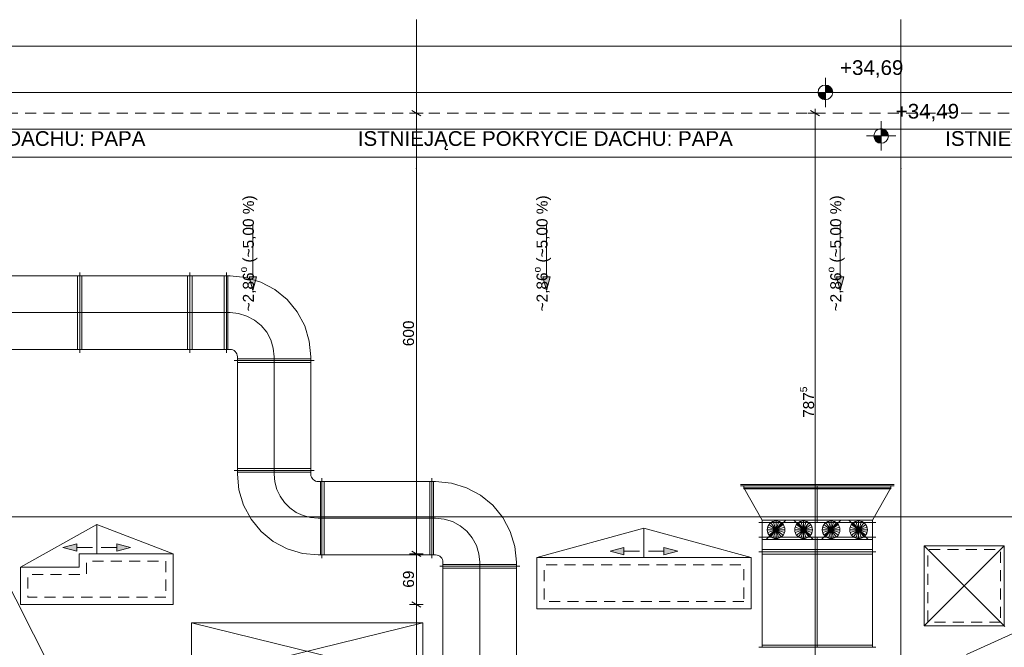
# Paper-space layout 'A-41 RZUT - DACH' of a CAD drawing. Header units: millimetres. Extents: x 0 to 594, y 0 to 450.
# Tile 13 of 15: x 354 to 488, y 263 to 349. Entities that reach past the tile are written whole.
import ezdxf
from ezdxf.xclip import XClip

# ---------------------------------------------------------------- set-up
doc = ezdxf.new("R2010")
doc.units = ezdxf.units.MM
doc.header["$MEASUREMENT"] = 0
doc.header["$XCLIPFRAME"] = 0
for name, pattern in [('DASHDOT', [254, 127, -63.5, 0, -63.5]), ('DASHDOTX2', [1000, 500, -250, 0, -250]), ('DASHED', [2000, 1000, -1000]), ('Przer. długie kreski', [2.5, 1.5, -1])]:
    doc.linetypes.add(name, pattern=pattern)
for name, color, linetype in [('A_dach', 7, 'Continuous'), ('A_podrys', 7, 'Continuous'), ('A_wymiary', 7, 'Continuous')]:
    doc.layers.add(name, color=color, linetype=linetype)
for name, color, linetype, lineweight in [('A_dach_Nr_pióra__1', 7, 'Continuous', 20), ('A_dach_Nr_pióra__2', 8, 'Continuous', 13), ('A_wymiary_Nr_pióra__1', 7, 'Continuous', 20), ('A_wymiary_Nr_pióra__2', 8, 'Continuous', 13), ('A_ściany_Nr_pióra__1', 7, 'Continuous', 20), ('A_ściany_Nr_pióra__2', 8, 'Continuous', 13)]:
    doc.layers.add(name, color=color, linetype=linetype, lineweight=lineweight)
doc.layers.add('A_osie_Nr_pióra__16', color=7, linetype='Continuous', lineweight=5, true_color=0x0f0f0f)
doc.layers.add('A_sanitarne_Nr_pióra__6', color=7, linetype='Continuous', lineweight=13, true_color=0xa9a9a9)
doc.styles.add('STYL_AUTOMATYCZNY_1', font='arial.ttf')
doc.styles.add('STYL_AUTOMATYCZNY_5', font='arial.ttf')

# ---------------------------------------------------------------- blocks, each defined once
blk = doc.blocks.new('Rysunek_1_1', base_point=(-1565.26, -200.27))
at = {"layer": 'A_dach', "linetype": 'Continuous', "lineweight": 13}
for points in [[(385.75, 311.65), (386.25, 313.51), (385.25, 313.51)], [(425.75, 311.65), (426.25, 313.51), (425.25, 313.51)], [(465.75, 311.65), (466.25, 313.51), (465.25, 313.51)], [(359.91, 276.65), (361.78, 276.15), (361.78, 277.15)], [(369.12, 276.65), (367.25, 277.15), (367.25, 276.15)], [(434.43, 276.16), (436.3, 275.66), (436.3, 276.66)], [(443.64, 276.16), (441.77, 276.66), (441.77, 275.66)]]:
    blk.add_hatch(color=8, dxfattribs=at).paths.add_polyline_path(points)
at = {"layer": 'A_wymiary', "linetype": 'Continuous', "lineweight": 13}
for points in [[(463.75, 338.62), (464.75, 338.62), (464.67, 339), (464.46, 339.32), (464.13, 339.54), (463.75, 339.62)], [(463.75, 338.62), (462.75, 338.62), (462.83, 338.23), (463.04, 337.91), (463.37, 337.69), (463.75, 337.62)], [(471.34, 332.68), (470.34, 332.68), (470.42, 332.3), (470.63, 331.97), (470.96, 331.76), (471.34, 331.68)], [(471.34, 332.68), (472.34, 332.68), (472.26, 333.06), (472.05, 333.39), (471.72, 333.6), (471.34, 333.68)]]:
    blk.add_hatch(color=8, dxfattribs=at).paths.add_polyline_path(points)
at = {"layer": 'A_dach_Nr_pióra__1', "color": 7, "linetype": 'Continuous', "lineweight": 20}
for p, q in [((377.41, 266.36), (408.91, 258.66)), ((377.41, 258.66), (408.91, 266.36))]:
    blk.add_line(p, q, dxfattribs=at)
at = {"layer": 'A_dach_Nr_pióra__1', "color": 7, "linetype": 'Continuous', "lineweight": 20, "flags": 128}
for points in [[(374.91, 268.86), (354.11, 268.86), (354.11, 273.96), (362.11, 273.96), (362.11, 275.76), (374.91, 275.76)], [(453.63, 268.27), (424.43, 268.27), (424.43, 275.27), (453.63, 275.27)], [(377.41, 266.36), (408.91, 266.36), (408.91, 258.66), (377.41, 258.66)]]:
    blk.add_lwpolyline(points, close=True, dxfattribs=at)
at = {"layer": 'A_dach_Nr_pióra__2', "color": 8, "linetype": 'Continuous', "lineweight": 13}
for p, q in [((385.75, 320.56), (385.75, 313.51)), ((425.75, 320.56), (425.75, 313.51)), ((465.75, 320.56), (465.75, 313.51)), ((385.25, 313.51), (386.25, 313.51)), ((385.75, 311.65), (385.25, 313.51)), ((385.75, 311.65), (386.25, 313.51)), ((425.25, 313.51), (426.25, 313.51)), ((425.75, 311.65), (425.25, 313.51)), ((425.75, 311.65), (426.25, 313.51)), ((465.25, 313.51), (466.25, 313.51)), ((465.75, 311.65), (465.25, 313.51)), ((465.75, 311.65), (466.25, 313.51)), ((363.81, 249.27), (343.18, 289.9)), ((364.51, 279.76), (354.11, 273.96)), ((364.51, 275.76), (364.51, 279.76)), ((364.51, 279.76), (374.91, 275.76)), ((439.03, 279.27), (424.43, 275.27)), ((439.03, 275.27), (439.03, 279.27)), ((439.03, 279.27), (453.63, 275.27)), ((359.91, 276.65), (361.78, 277.15)), ((359.91, 276.65), (361.78, 276.15)), ((361.78, 277.15), (361.78, 276.15)), ((363.91, 276.65), (361.78, 276.65)), ((365.12, 276.65), (367.25, 276.65)), ((367.25, 276.15), (367.25, 277.15)), ((369.12, 276.65), (367.25, 277.15)), ((369.12, 276.65), (367.25, 276.15)), ((434.43, 276.16), (436.3, 276.66)), ((436.3, 276.66), (436.3, 275.66)), ((441.77, 275.66), (441.77, 276.66)), ((443.64, 276.16), (441.77, 276.66)), ((488.2, 265.86), (477.19, 276.87)), ((477.19, 265.97), (488.09, 276.87)), ((434.43, 276.16), (436.3, 275.66)), ((438.43, 276.16), (436.3, 276.16)), ((439.64, 276.16), (441.77, 276.16)), ((443.64, 276.16), (441.77, 275.66))]:
    blk.add_line(p, q, dxfattribs=at)
at = {"layer": 'A_dach_Nr_pióra__2', "color": 8, "linetype": 'Continuous', "lineweight": 13, "flags": 128}
blk.add_lwpolyline([(488.09, 265.97), (477.19, 265.97), (477.19, 276.87), (488.09, 276.87)], close=True, dxfattribs=at)
at = {"layer": 'A_dach_Nr_pióra__2', "color": 8, "linetype": 'Przer. długie kreski', "lineweight": 13, "flags": 128}
for points in [[(487.59, 266.47), (477.69, 266.47), (477.69, 276.37), (487.59, 276.37)], [(373.91, 269.86), (355.11, 269.86), (355.11, 272.96), (363.11, 272.96), (363.11, 274.76), (373.91, 274.76)], [(452.63, 269.27), (425.43, 269.27), (425.43, 274.27), (452.63, 274.27)]]:
    blk.add_lwpolyline(points, close=True, dxfattribs=at)
at = {"layer": 'A_osie_Nr_pióra__16', "color": 250, "linetype": 'DASHDOTX2', "lineweight": 5, "true_color": 0x0f0f0f}
for p, q in [((408.04, 328.26), (408.04, 348.52)), ((474.04, 328.26), (474.04, 348.52)), ((548.35, 329.81), (79.73, 329.81)), ((408.04, 328.26), (408.04, 128.77)), ((474.04, 328.26), (474.04, 128.77)), ((548.25, 280.81), (79.73, 280.81))]:
    blk.add_line(p, q, dxfattribs=at)
for p in [(408.04, 328.26), (408.04, 328.26), (474.04, 328.26), (474.04, 328.26)]:
    blk.add_point(p, dxfattribs=at)
at = {"layer": 'A_sanitarne_Nr_pióra__6', "color": 253, "linetype": 'Continuous', "lineweight": 13, "true_color": 0xa9a9a9}
for p, q in [((362.19, 314.07), (362.19, 303.17)), ((377.19, 314.07), (377.19, 303.17)), ((382.17, 303.17), (382.17, 314.07)), ((382.18, 314.07), (382.18, 303.17)), ((382.67, 313.62), (341.69, 313.62)), ((361.89, 313.62), (361.89, 303.62)), ((362.49, 313.62), (362.49, 303.62)), ((376.89, 313.62), (376.89, 303.62)), ((377.49, 313.62), (377.49, 303.62)), ((381.88, 313.62), (381.88, 303.62)), ((382.37, 313.62), (382.37, 303.62)), ((341.69, 303.62), (382.67, 303.62)), ((394.12, 302.12), (383.22, 302.12)), ((383.67, 286.62), (383.67, 302.62)), ((393.67, 302.32), (383.67, 302.32)), ((393.67, 301.82), (383.67, 301.82)), ((393.67, 286.62), (393.67, 302.62)), ((383.22, 287.12), (394.12, 287.12)), ((393.67, 287.42), (383.67, 287.42)), ((393.67, 286.92), (383.67, 286.92)), ((395.17, 286.07), (395.17, 275.17)), ((410.17, 275.17), (410.17, 286.07)), ((410.67, 285.62), (394.67, 285.62)), ((394.97, 285.62), (394.97, 275.62)), ((395.47, 285.62), (395.47, 275.62)), ((409.87, 285.62), (409.87, 275.62)), ((410.37, 285.62), (410.37, 275.62)), ((452.2, 285.2), (473.1, 285.2)), ((452.2, 285.05), (473.1, 285.05)), ((452.2, 285.05), (473.1, 285.05)), ((452.65, 284.65), (452.65, 285.05)), ((455.15, 280.35), (452.65, 284.75)), ((452.65, 284.75), (472.65, 284.75)), ((452.65, 284.65), (472.65, 284.65)), ((470.15, 280.35), (472.65, 284.75)), ((472.65, 285.05), (472.65, 285.05)), ((455.15, 280.35), (455.15, 263.05)), ((455.15, 280.35), (470.15, 280.35)), ((455.7, 277.72), (458.35, 280.38)), ((459.45, 280.38), (462.1, 277.72)), ((463.2, 277.72), (465.85, 280.38)), ((466.95, 280.38), (469.6, 277.72)), ((470.15, 263.05), (470.15, 280.35)), ((454.7, 280.05), (470.6, 280.05)), ((458.23, 279.05), (455.83, 279.05)), ((458.17, 279.42), (455.89, 278.68)), ((455.89, 279.42), (458.17, 278.68)), ((458, 279.76), (456.06, 278.34)), ((456.06, 279.76), (458, 278.34)), ((457.73, 280.02), (456.32, 278.08)), ((456.32, 280.02), (457.73, 278.08)), ((457.4, 280.19), (456.66, 277.91)), ((456.66, 280.19), (457.4, 277.91)), ((457.03, 280.25), (457.03, 277.85)), ((461.98, 279.05), (459.58, 279.05)), ((461.92, 279.42), (459.64, 278.68)), ((459.64, 279.42), (461.92, 278.68)), ((461.75, 279.76), (459.81, 278.34)), ((459.81, 279.76), (461.75, 278.34)), ((461.48, 280.02), (460.07, 278.08)), ((460.07, 280.02), (461.48, 278.08)), ((461.15, 280.19), (460.41, 277.91)), ((460.41, 280.19), (461.15, 277.91)), ((460.78, 280.25), (460.78, 277.85)), ((465.73, 279.05), (463.33, 279.05)), ((465.67, 279.42), (463.39, 278.68)), ((463.39, 279.42), (465.67, 278.68)), ((465.5, 279.76), (463.56, 278.34)), ((463.56, 279.76), (465.5, 278.34)), ((465.23, 280.02), (463.82, 278.08)), ((463.82, 280.02), (465.23, 278.08)), ((464.9, 280.19), (464.16, 277.91)), ((464.16, 280.19), (464.9, 277.91)), ((464.53, 280.25), (464.53, 277.85)), ((469.48, 279.05), (467.08, 279.05)), ((469.42, 279.42), (467.14, 278.68)), ((467.14, 279.42), (469.42, 278.68)), ((469.25, 279.76), (467.31, 278.34)), ((467.31, 279.76), (469.25, 278.34)), ((468.98, 280.02), (467.57, 278.08)), ((467.57, 280.02), (468.98, 278.08)), ((468.65, 280.19), (467.91, 277.91)), ((467.91, 280.19), (468.65, 277.91)), ((468.28, 280.25), (468.28, 277.85)), ((470.6, 278.05), (454.7, 278.05)), ((470.15, 277.75), (455.15, 277.75)), ((470.15, 276.35), (455.15, 276.35)), ((394.67, 275.62), (410.67, 275.62)), ((470.6, 276.05), (454.7, 276.05)), ((470.15, 275.75), (455.15, 275.75)), ((422.12, 274.12), (411.22, 274.12)), ((411.67, 274.62), (411.67, 232.81)), ((421.67, 274.32), (411.67, 274.32)), ((421.67, 273.82), (411.67, 273.82)), ((421.67, 232.81), (421.67, 274.62)), ((493.88, 267.05), (482.95, 262.05)), ((470.6, 263.05), (454.7, 263.05)), ((470.15, 263.35), (455.15, 263.35))]:
    blk.add_line(p, q, dxfattribs=at)
at = {"layer": 'A_sanitarne_Nr_pióra__6', "color": 253, "linetype": 'DASHDOT', "lineweight": 13, "true_color": 0xa9a9a9}
for p, q in [((336.69, 308.62), (382.67, 308.62)), ((388.67, 302.62), (388.67, 286.62)), ((462.65, 280.05), (462.65, 285.05)), ((394.67, 280.62), (410.67, 280.62)), ((462.65, 278.05), (462.65, 263.05)), ((416.67, 274.62), (416.67, 232.81))]:
    blk.add_line(p, q, dxfattribs=at)
at = {"layer": 'A_sanitarne_Nr_pióra__6', "color": 253, "linetype": 'DASHED', "lineweight": 13, "true_color": 0xa9a9a9}
blk.add_line((472.65, 285.05), (472.65, 284.65), dxfattribs=at)
at = {"layer": 'A_sanitarne_Nr_pióra__6', "color": 253, "linetype": 'Continuous', "lineweight": 13, "true_color": 0xa9a9a9, "flags": 128}
for points in [[(382.67, 313.62), (384.82, 313.41), (386.88, 312.78), (388.78, 311.76), (390.45, 310.39), (391.82, 308.73), (392.84, 306.83), (393.46, 304.76), (393.67, 302.62)], [(382.67, 313.62), (384.82, 313.41), (386.88, 312.78), (388.78, 311.76), (390.45, 310.39), (391.82, 308.73), (392.84, 306.83), (393.46, 304.76), (393.67, 302.62)], [(382.67, 303.62), (382.87, 303.6), (383.06, 303.54), (383.23, 303.45), (383.38, 303.32), (383.5, 303.17), (383.6, 303), (383.65, 302.81), (383.67, 302.62)], [(382.67, 303.62), (382.87, 303.6), (383.06, 303.54), (383.23, 303.45), (383.38, 303.32), (383.5, 303.17), (383.6, 303), (383.65, 302.81), (383.67, 302.62)], [(382.67, 303.62), (382.87, 303.6), (383.06, 303.54), (383.23, 303.45), (383.38, 303.32), (383.5, 303.17), (383.6, 303), (383.65, 302.81), (383.67, 302.62)], [(394.67, 275.62), (392.53, 275.83), (390.46, 276.45), (388.56, 277.47), (386.89, 278.84), (385.53, 280.51), (384.51, 282.41), (383.88, 284.47), (383.67, 286.62)], [(383.67, 286.62), (383.88, 284.47), (384.51, 282.41), (385.53, 280.51), (386.89, 278.84), (388.56, 277.47), (390.46, 276.45), (392.53, 275.83), (394.67, 275.62)], [(394.67, 275.62), (392.53, 275.83), (390.46, 276.45), (388.56, 277.47), (386.89, 278.84), (385.53, 280.51), (384.51, 282.41), (383.88, 284.47), (383.67, 286.62)], [(393.67, 286.62), (393.69, 286.42), (393.75, 286.23), (393.84, 286.06), (393.97, 285.91), (394.12, 285.79), (394.29, 285.69), (394.48, 285.64), (394.67, 285.62)], [(393.67, 286.62), (393.69, 286.42), (393.75, 286.23), (393.84, 286.06), (393.97, 285.91), (394.12, 285.79), (394.29, 285.69), (394.48, 285.64), (394.67, 285.62)], [(410.67, 285.62), (412.82, 285.41), (414.88, 284.78), (416.78, 283.76), (418.45, 282.39), (419.82, 280.73), (420.84, 278.83), (421.46, 276.76), (421.67, 274.62)], [(410.67, 285.62), (412.82, 285.41), (414.88, 284.78), (416.78, 283.76), (418.45, 282.39), (419.82, 280.73), (420.84, 278.83), (421.46, 276.76), (421.67, 274.62)], [(456.37, 280.05), (456.57, 280.16), (456.8, 280.23), (457.03, 280.25), (457.26, 280.23), (457.49, 280.16), (457.69, 280.05)], [(460.12, 280.05), (460.32, 280.16), (460.55, 280.23), (460.78, 280.25), (461.01, 280.23), (461.24, 280.16), (461.44, 280.05)], [(463.87, 280.05), (464.07, 280.16), (464.3, 280.23), (464.53, 280.25), (464.76, 280.23), (464.99, 280.16), (465.19, 280.05)], [(467.62, 280.05), (467.82, 280.16), (468.05, 280.23), (468.28, 280.25), (468.51, 280.23), (468.74, 280.16), (468.94, 280.05)], [(457.69, 278.05), (457.49, 277.94), (457.26, 277.87), (457.03, 277.85), (456.8, 277.87), (456.57, 277.94), (456.37, 278.05)], [(461.44, 278.05), (461.24, 277.94), (461.01, 277.87), (460.78, 277.85), (460.55, 277.87), (460.32, 277.94), (460.12, 278.05)], [(465.19, 278.05), (464.99, 277.94), (464.76, 277.87), (464.53, 277.85), (464.3, 277.87), (464.07, 277.94), (463.87, 278.05)], [(468.94, 278.05), (468.74, 277.94), (468.51, 277.87), (468.28, 277.85), (468.05, 277.87), (467.82, 277.94), (467.62, 278.05)], [(410.67, 275.62), (410.87, 275.6), (411.06, 275.54), (411.23, 275.45), (411.38, 275.32), (411.5, 275.17), (411.6, 275), (411.65, 274.81), (411.67, 274.62)], [(410.67, 275.62), (410.87, 275.6), (411.06, 275.54), (411.23, 275.45), (411.38, 275.32), (411.5, 275.17), (411.6, 275), (411.65, 274.81), (411.67, 274.62)], [(410.67, 275.62), (410.87, 275.6), (411.06, 275.54), (411.23, 275.45), (411.38, 275.32), (411.5, 275.17), (411.6, 275), (411.65, 274.81), (411.67, 274.62)]]:
    blk.add_lwpolyline(points, dxfattribs=at)
at = {"layer": 'A_sanitarne_Nr_pióra__6', "color": 253, "linetype": 'DASHDOT', "lineweight": 13, "true_color": 0xa9a9a9, "flags": 128}
for points in [[(382.67, 308.62), (383.84, 308.5), (384.97, 308.16), (386.01, 307.61), (386.92, 306.86), (387.66, 305.95), (388.22, 304.91), (388.56, 303.79), (388.67, 302.62)], [(388.67, 286.62), (388.76, 285.57), (389.03, 284.56), (389.48, 283.62), (390.08, 282.76), (390.82, 282.02), (391.67, 281.42), (392.62, 280.98), (393.63, 280.71), (394.67, 280.62)], [(410.67, 280.62), (411.84, 280.5), (412.97, 280.16), (414.01, 279.61), (414.92, 278.86), (415.66, 277.95), (416.22, 276.91), (416.56, 275.79), (416.67, 274.62)]]:
    blk.add_lwpolyline(points, dxfattribs=at)
at = {"layer": 'A_sanitarne_Nr_pióra__6', "color": 253, "linetype": 'Continuous', "lineweight": 13, "true_color": 0xa9a9a9, "flags": 128}
for points in [[(458.23, 279.05), (458.21, 279.28), (458.14, 279.51), (458.03, 279.72), (457.88, 279.9), (457.7, 280.05), (457.49, 280.16), (457.26, 280.23), (457.03, 280.25), (456.79, 280.23), (456.57, 280.16), (456.36, 280.05), (456.18, 279.9), (456.03, 279.72), (455.92, 279.51), (455.85, 279.28), (455.83, 279.05), (455.85, 278.82), (455.92, 278.59), (456.03, 278.38), (456.18, 278.2), (456.36, 278.05), (456.57, 277.94), (456.79, 277.87), (457.03, 277.85), (457.26, 277.87), (457.49, 277.94), (457.7, 278.05), (457.88, 278.2), (458.03, 278.38), (458.14, 278.59), (458.21, 278.82)], [(461.98, 279.05), (461.96, 279.28), (461.89, 279.51), (461.78, 279.72), (461.63, 279.9), (461.45, 280.05), (461.24, 280.16), (461.01, 280.23), (460.78, 280.25), (460.54, 280.23), (460.32, 280.16), (460.11, 280.05), (459.93, 279.9), (459.78, 279.72), (459.67, 279.51), (459.6, 279.28), (459.58, 279.05), (459.6, 278.82), (459.67, 278.59), (459.78, 278.38), (459.93, 278.2), (460.11, 278.05), (460.32, 277.94), (460.54, 277.87), (460.78, 277.85), (461.01, 277.87), (461.24, 277.94), (461.45, 278.05), (461.63, 278.2), (461.78, 278.38), (461.89, 278.59), (461.96, 278.82)], [(465.73, 279.05), (465.71, 279.28), (465.64, 279.51), (465.53, 279.72), (465.38, 279.9), (465.2, 280.05), (464.99, 280.16), (464.76, 280.23), (464.53, 280.25), (464.29, 280.23), (464.07, 280.16), (463.86, 280.05), (463.68, 279.9), (463.53, 279.72), (463.42, 279.51), (463.35, 279.28), (463.33, 279.05), (463.35, 278.82), (463.42, 278.59), (463.53, 278.38), (463.68, 278.2), (463.86, 278.05), (464.07, 277.94), (464.29, 277.87), (464.53, 277.85), (464.76, 277.87), (464.99, 277.94), (465.2, 278.05), (465.38, 278.2), (465.53, 278.38), (465.64, 278.59), (465.71, 278.82)], [(469.48, 279.05), (469.46, 279.28), (469.39, 279.51), (469.28, 279.72), (469.13, 279.9), (468.95, 280.05), (468.74, 280.16), (468.51, 280.23), (468.28, 280.25), (468.04, 280.23), (467.82, 280.16), (467.61, 280.05), (467.43, 279.9), (467.28, 279.72), (467.17, 279.51), (467.1, 279.28), (467.08, 279.05), (467.1, 278.82), (467.17, 278.59), (467.28, 278.38), (467.43, 278.2), (467.61, 278.05), (467.82, 277.94), (468.04, 277.87), (468.28, 277.85), (468.51, 277.87), (468.74, 277.94), (468.95, 278.05), (469.13, 278.2), (469.28, 278.38), (469.39, 278.59), (469.46, 278.82)]]:
    blk.add_lwpolyline(points, close=True, dxfattribs=at)
at = {"layer": 'A_wymiary_Nr_pióra__1', "color": 7, "linetype": 'Continuous', "lineweight": 20}
for p, q in [((408.66, 335.41), (407.41, 336.13)), ((462.97, 335.41), (461.72, 336.13)), ((407.41, 276.12), (408.66, 275.4)), ((407.41, 269.22), (408.66, 268.5))]:
    blk.add_line(p, q, dxfattribs=at)
at = {"layer": 'A_wymiary_Nr_pióra__2', "color": 8, "linetype": 'Continuous', "lineweight": 13}
for p, q in [((75.2, 344.93), (543.6, 344.93)), ((463.75, 336.62), (463.75, 340.62)), ((461.75, 338.62), (465.75, 338.62)), ((408.97, 335.77), (407.1, 335.77)), ((408.04, 335.77), (408.04, 336.38)), ((408.04, 275.76), (408.04, 335.77)), ((463.28, 335.77), (461.41, 335.77)), ((462.34, 335.77), (462.34, 336.38)), ((462.34, 257), (462.34, 335.77)), ((471.34, 330.68), (471.34, 334.68)), ((469.34, 332.68), (473.34, 332.68)), ((408.97, 275.76), (407.1, 275.76)), ((408.04, 268.86), (408.04, 275.76)), ((408.97, 268.86), (407.1, 268.86)), ((408.04, 184.97), (408.04, 268.86))]:
    blk.add_line(p, q, dxfattribs=at)
for centre in [(463.75, 338.62), (471.34, 332.68)]:
    blk.add_circle(centre, 1, dxfattribs=at)
at = {"layer": 'A_ściany_Nr_pióra__1', "color": 7, "linetype": 'Continuous', "lineweight": 20, "flags": 128}
for points in [[(75.2, 274.78), (75.2, 338.62), (543.6, 338.62), (543.6, 277.45)], [(80.2, 245.39), (80.2, 333.62), (538.6, 333.62), (538.6, 246.48), (537.1, 246.48), (537.1, 208.81), (538.6, 208.81), (538.6, 120), (80.2, 120), (80.2, 208.19)]]:
    blk.add_lwpolyline(points, dxfattribs=at)
at = {"layer": 'A_ściany_Nr_pióra__2', "color": 8, "linetype": 'Przer. długie kreski', "lineweight": 13, "flags": 128}
blk.add_lwpolyline([(78.25, 274.78), (78.25, 335.77), (541.03, 335.77), (541.03, 277.45)], dxfattribs=at)
at = {"layer": 'A_dach_Nr_pióra__2', "color": 8, "linetype": 'Continuous', "lineweight": 13, "char_height": 2, "attachment_point": 5, "style": 'STYL_AUTOMATYCZNY_1'}
for insert in [(345.6, 332.04), (425.6, 332.04), (505.6, 332.04)]:
    blk.add_mtext('\\A1;{\\pqc;\\fArial|b0|i0|c238|p0;\\W1.000000;ISTNIEJĄCE POKRYCIE DACHU: PAPA}', dxfattribs=dict(at, insert=insert))
at = {"layer": 'A_dach_Nr_pióra__2', "color": 8, "linetype": 'Continuous', "lineweight": 13, "char_height": 1.5, "attachment_point": 5, "rotation": 90, "style": 'STYL_AUTOMATYCZNY_1'}
for insert in [(385.17, 316.69), (425.17, 316.69), (465.17, 316.69)]:
    blk.add_mtext('\\A1;{\\pqc;\\fArial|b0|i0|c238|p0;\\W1.000000;~2,86\\fArial|b0|i0|c238|p0;\\W1.000000;\\A1{\\H.66x;\\So^  ;}\\fArial|b0|i0|c238|p0;\\W1.000000; (~5,00 %)}', dxfattribs=dict(at, insert=insert))
at = {"layer": 'A_wymiary_Nr_pióra__1', "color": 7, "linetype": 'Continuous', "lineweight": 20, "char_height": 1.5, "attachment_point": 7, "rotation": 90, "style": 'STYL_AUTOMATYCZNY_5'}
for s, insert, width in [('\\A1;{\\pql;\\fArial|b0|i0|c238|p0;\\W1.000000;600}', (407.74, 304.05), 3.4323), ('\\A1;{\\pql;\\fArial|b0|i0|c238|p0;\\W1.000000;69}', (407.74, 271.16), 2.2882)]:
    blk.add_mtext(s, dxfattribs=dict(at, insert=insert, width=width))
at = {"layer": 'A_wymiary_Nr_pióra__1', "color": 7, "linetype": 'Continuous', "lineweight": 20, "insert": (462.65, 294.29), "char_height": 1.5, "attachment_point": 7, "rotation": 90, "style": 'STYL_AUTOMATYCZNY_1'}
blk.add_mtext('\\A1;{\\pql;\\fArial|b0|i0|c238|p0;\\W1.000000;787\\fArial|b0|i0|c238|p0;\\W1.000000;\\A1{\\H.66x;\\S5^  ;}}', dxfattribs=at)
at = {"layer": 'A_wymiary_Nr_pióra__2', "color": 8, "linetype": 'Continuous', "lineweight": 13, "char_height": 2, "width": 8.4656, "attachment_point": 7, "style": 'STYL_AUTOMATYCZNY_5'}
for s, insert in [('\\A1;{\\pql;\\fArial|b0|i0|c238|p0;\\W1.000000;+34,69}', (465.75, 340.62)), ('\\A1;{\\pql;\\fArial|b0|i0|c238|p0;\\W1.000000;+34,49}', (473.34, 334.68))]:
    blk.add_mtext(s, dxfattribs=dict(at, insert=insert))

psp = doc.layouts.new('A-41 RZUT - DACH')

# ---------------------------------------------------------------- block references
at = {"layer": 'A_podrys', "color": 37, "linetype": 'Continuous', "lineweight": 5, "true_color": 0x656532}
ref = psp.add_blockref('Rysunek_1_1', (-1565.26, -200.27), dxfattribs=at)
XClip(ref).set_block_clipping_path([(53.4800267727, 102.5155578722), (574.6037730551, 428.4968918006)])

doc.saveas('drawing.dxf')
